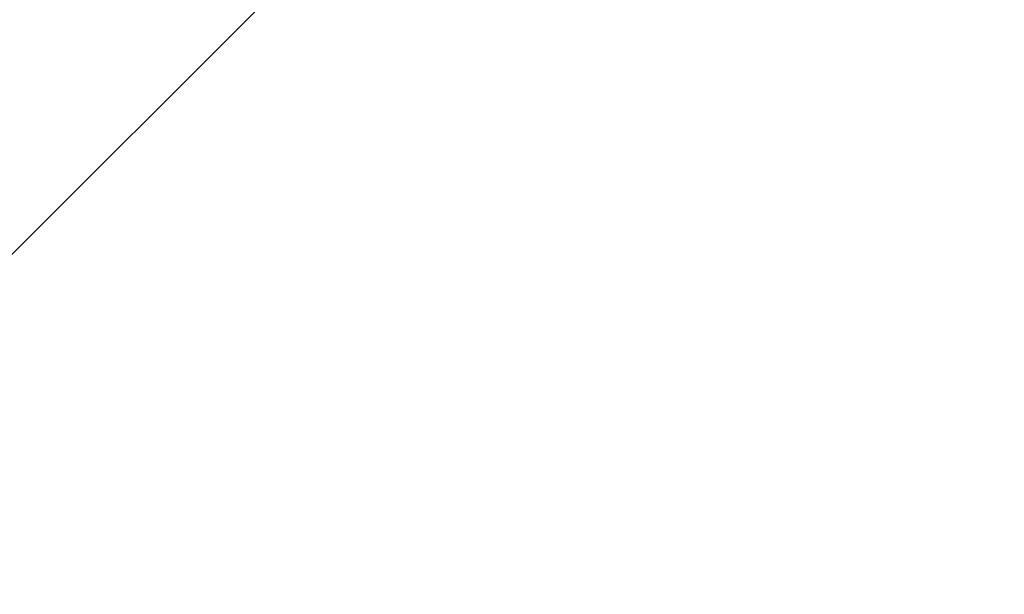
# Model space of a CAD drawing. Header units: millimetres. Extents: x 3526 to 4380, y 11541 to 12002.
# Tile 115 of 127: x 4218.45 to 4224.3, y 11851.88 to 11855.3. Entities that reach past the tile are written whole.
import ezdxf

# ---------------------------------------------------------------- set-up
doc = ezdxf.new("R2010")
doc.units = ezdxf.units.MM
doc.header["$LTSCALE"] = 10
doc.layers.get('Defpoints').update_dxf_attribs({"color": 1})
doc.layers.add('PS_DIM', color=4, linetype='Continuous', lineweight=13)
doc.layers.add('PS_SOLID', color=7, linetype='Continuous', lineweight=30)
doc.layers.add('PS_SHAPE', color=3, linetype='Continuous')
doc.styles.add('simplex', font='simplex.shx', dxfattribs={"width": 0.75})
doc.dimstyles.new('1_20_GŁ_DS1-LS20', dxfattribs={"dimtxt": 2, "dimasz": 2, "dimexe": 2, "dimexo": 5, "dimgap": 1, "dimtad": 1, "dimjust": 4, "dimdec": 0, "dimlfac": 20, "dimtxsty": 'simplex', "dimblk1": 'NONE', "dimsah": 1, "dimcen": 2, "dimclrd": 256, "dimclre": 256, "dimclrt": 4, "dimadec": 1, "dimazin": 0, "dimtfac": 1, "dimtdec": 0, "dimtmove": 2, "dimatfit": 3, "dimfxl": 1, "dimarcsym": 0})

# ---------------------------------------------------------------- blocks, each defined once
blk = doc.blocks.new('*D148')
at = {"layer": 'Defpoints', "color": 0, "transparency": 16777216}
for p in [(4225.8798, 11866.3882), (3923.2902, 11856.3882), (4225.8798, 11843.1215)]:
    blk.add_point(p, dxfattribs=at)
at = {"layer": 'PS_DIM', "lineweight": -2, "transparency": 16777216}
for p, q in [((4225.8798, 11861.3882), (4225.8798, 11841.1215)), ((3923.2902, 11851.3882), (3923.2902, 11841.1215)), ((3923.2902, 11843.1215), (4223.8798, 11843.1215))]:
    blk.add_line(p, q, dxfattribs=at)
at = {"layer": 'PS_DIM', "transparency": 16777216}
blk.add_solid([(4223.8798, 11843.4549), (4223.8798, 11842.7882), (4225.8798, 11843.1215)], dxfattribs=at)
at = {"layer": 'PS_DIM', "color": 4, "transparency": 16777216, "insert": (4223.8598, 11846.7487), "char_height": 2, "attachment_point": 5, "rotation": 90, "style": 'simplex'}
blk.add_mtext('9986', dxfattribs=at)
blk = doc.blocks.new('_None')
blk = doc.blocks.new('*X491')
at = {"layer": 'PS_SOLID', "color": 7, "linetype": 'Continuous'}
blk.add_line((4216.637, 11852.1382), (4220.137, 11855.6382), dxfattribs=at)

msp = doc.modelspace()

# ---------------------------------------------------------------- block references
at = {"layer": 'PS_SHAPE'}
msp.add_blockref('*X491', (0, 0), dxfattribs=at)

# ---------------------------------------------------------------- dimensions: what is measured, and where the dimension line sits
at = {"layer": 'PS_DIM'}
dim = msp.add_linear_dim(base=(4225.8798, 11843.1215), p1=(3923.2902, 11856.3882), p2=(4225.8798, 11866.3882), text='9986', dimstyle='1_20_GŁ_DS1-LS20', dxfattribs=at)
dim.commit()
dim.dimension.update_dxf_attribs({"geometry": '*D148', "text_midpoint": (4223.8598, 11846.7487), "dimtype": 128, "text_rotation": 90})

doc.saveas('drawing.dxf')
